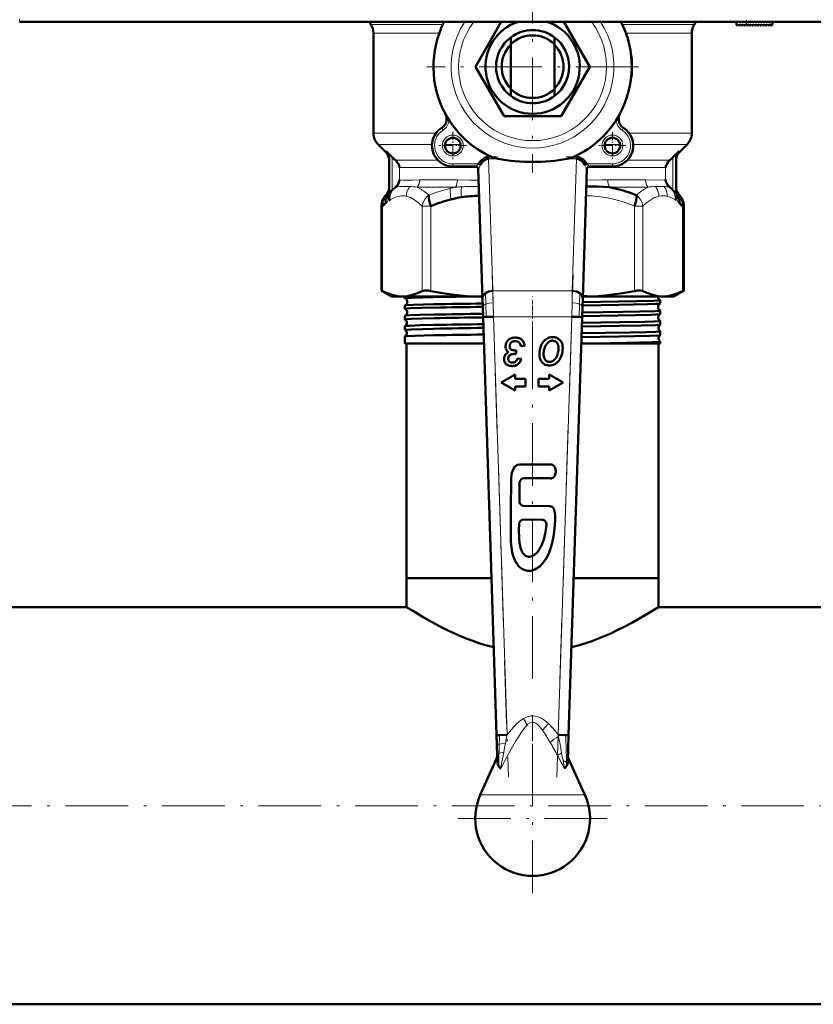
# Model space of a CAD drawing. Extents: x -1438 to 1837, y -1771 to 755.
# Tile 2 of 95: x -121 to 31, y -1767 to -1578. Entities that reach past the tile are written whole.
import ezdxf

# ---------------------------------------------------------------- set-up
doc = ezdxf.new("R2010")
doc.units = 0
doc.linetypes.add('DASHDOT', pattern=[18.5, 12, -3, 0.5, -3])

msp = doc.modelspace()

# ---------------------------------------------------------------- linework, layer by layer
at = {"color": 7, "linetype": 'DASHDOT', "lineweight": 18}
for p, q in [((-23.21, -1567.14), (-23.21, -1607.66)), ((-2.95, -1587.4), (-43.47, -1587.4)), ((-30.97, -1627.23), (-27.85, -1723.46)), ((-18.57, -1723.46), (-15.45, -1627.23)), ((-23.21, -1704.67), (-23.21, -1632.02)), ((-23.21, -1717.1), (-23.21, -1745.7)), ((472.79, -1728.95), (-199.21, -1728.95)), ((-8.91, -1731.4), (-37.51, -1731.4))]:
    msp.add_line(p, q, dxfattribs=at)
at = {"color": 7, "lineweight": 18}
for p, q in [((-121.5, -1578.29), (-121.5, -1578.79)), ((-40.4, -1579.31), (-54.21, -1579.31)), ((7.79, -1579.31), (-6.01, -1579.31)), ((17.86, -1579.52), (17.8, -1578.79)), ((-41.09, -1580.97), (-53.71, -1580.97)), ((7.29, -1580.97), (-5.33, -1580.97)), ((-4.27, -1585.9), (-4.21, -1585.9)), ((-4.21, -1588.9), (-4.27, -1588.9)), ((-40.63, -1599.13), (-40.36, -1599.55)), ((-5.79, -1599.13), (-6.05, -1599.55)), ((-41.73, -1600.16), (-53.71, -1600.16)), ((7.29, -1600.16), (-4.69, -1600.16)), ((-42.49, -1602.28), (-52.83, -1602.28)), ((-37.02, -1602.28), (-39.98, -1602.28)), ((-6.44, -1602.28), (-9.4, -1602.28)), ((6.41, -1602.28), (-3.93, -1602.28)), ((-51.3, -1603.76), (-51.3, -1603.6)), ((-51.29, -1603.81), (-51.3, -1603.76)), ((-50.11, -1611.05), (-50.11, -1604.75)), ((-31.64, -1604.69), (-31.08, -1604.69)), ((-15.34, -1604.69), (-14.78, -1604.69)), ((3.69, -1604.75), (3.69, -1611.05)), ((4.89, -1603.6), (4.88, -1603.81)), ((-41.36, -1605.31), (-49.5, -1605.31)), ((-33.72, -1606.73), (-48.69, -1606.73)), ((-48.69, -1609.07), (-48.69, -1606.73)), ((-38.5, -1606.51), (-38.5, -1606.01)), ((-33.57, -1606.01), (-38.5, -1606.01)), ((-31.64, -1605.04), (-30.82, -1630.35)), ((-31.64, -1605.04), (-29.85, -1605.04)), ((-16.57, -1605.04), (-14.78, -1605.04)), ((-15.6, -1630.35), (-14.78, -1605.04)), ((-7.92, -1606.01), (-12.85, -1606.01)), ((2.27, -1606.73), (-12.7, -1606.73)), ((-7.92, -1606.51), (-7.92, -1606.01)), ((3.08, -1605.31), (-5.06, -1605.31)), ((2.27, -1606.73), (2.27, -1609.07)), ((-49.28, -1610.48), (-49.5, -1610.48)), ((-37.95, -1610.48), (-45.33, -1610.48)), ((-37.63, -1609.07), (-44.84, -1609.07)), ((-1.57, -1609.07), (-8.79, -1609.07)), ((-1.09, -1610.48), (-8.46, -1610.48)), ((3.08, -1610.48), (2.86, -1610.48)), ((-51.29, -1611.98), (-51.25, -1611.93)), ((-51.17, -1611.9), (-51.16, -1611.9)), ((4.35, -1611.86), (4.38, -1611.93)), ((4.74, -1611.9), (4.75, -1611.9)), ((-52.19, -1614.12), (-51.96, -1614.12)), ((-51.96, -1614.12), (-51.96, -1630.37)), ((-44.35, -1614.12), (-42.73, -1614.12)), ((-44.35, -1614.12), (-44.35, -1630.37)), ((-42.73, -1614.12), (-42.73, -1630.37)), ((-3.69, -1614.12), (-3.69, -1630.37)), ((-3.69, -1614.12), (-2.07, -1614.12)), ((-2.07, -1614.12), (-2.07, -1630.37)), ((4.32, -1612.93), (4.34, -1612.9)), ((5.54, -1614.12), (5.54, -1630.37)), ((5.54, -1614.12), (5.77, -1614.12)), ((-32.26, -1630.8), (-32.2, -1632.89)), ((-30.82, -1630.35), (-15.6, -1630.35)), ((-30.82, -1630.35), (-30.77, -1632.62)), ((-15.65, -1632.62), (-15.6, -1630.35)), ((-14.16, -1630.8), (-14.22, -1632.89)), ((-32.2, -1632.89), (-32.13, -1635.34)), ((-30.77, -1632.62), (-30.71, -1635.3)), ((-15.71, -1635.3), (-15.65, -1632.62)), ((-14.22, -1632.89), (-14.29, -1635.34)), ((-30.71, -1635.3), (-28.11, -1715.39)), ((-30.71, -1635.3), (-15.71, -1635.3)), ((-18.31, -1715.39), (-15.71, -1635.3)), ((-20.18, -1713.24), (-21.33, -1714.48)), ((-18.26, -1715.66), (-18.31, -1715.39)), ((-17.65, -1718.81), (-18.45, -1719.31)), ((-16.7, -1721.38), (-16.72, -1720.65)), ((-23.21, -1726.88), (-33.24, -1726.88)), ((-13.18, -1726.88), (-23.21, -1726.88))]:
    msp.add_line(p, q, dxfattribs=at)
at = {"color": 7, "linetype": 'DASHDOT', "lineweight": 18, "ltscale": 0.028003}
msp.add_line((17.87, -1579.63), (17.78, -1578.52), dxfattribs=at)
at = {"color": 7, "lineweight": 50}
for p, q in [((75.08, -1578.79), (-121.5, -1578.79)), ((-34.18, -1587.4), (-29.21, -1578.79)), ((-17.21, -1578.79), (-12.24, -1587.4)), ((15.79, -1578.79), (15.84, -1579.37)), ((16.01, -1579.43), (16.16, -1579.29)), ((16.16, -1579.29), (16.3, -1579.49)), ((16.46, -1579.5), (16.67, -1579.29)), ((16.67, -1579.29), (16.81, -1579.49)), ((16.97, -1579.5), (17.18, -1579.29)), ((17.18, -1579.29), (17.32, -1579.49)), ((17.48, -1579.5), (17.69, -1579.29)), ((17.69, -1579.29), (17.83, -1579.49)), ((18.2, -1579.29), (17.99, -1579.5)), ((18.34, -1579.49), (18.2, -1579.29)), ((18.71, -1579.29), (18.5, -1579.5)), ((18.85, -1579.49), (18.71, -1579.29)), ((19.22, -1579.29), (19.01, -1579.5)), ((19.36, -1579.49), (19.22, -1579.29)), ((19.73, -1579.29), (19.52, -1579.5)), ((19.87, -1579.49), (19.73, -1579.29)), ((20.24, -1579.29), (20.03, -1579.5)), ((20.38, -1579.49), (20.24, -1579.29)), ((20.75, -1579.29), (20.54, -1579.5)), ((20.89, -1579.49), (20.75, -1579.29)), ((21.26, -1579.29), (21.05, -1579.5)), ((21.4, -1579.49), (21.26, -1579.29)), ((21.77, -1579.29), (21.56, -1579.5)), ((21.91, -1579.49), (21.77, -1579.29)), ((22.28, -1579.29), (22.07, -1579.5)), ((22.42, -1579.48), (22.28, -1579.29)), ((22.75, -1579.29), (22.58, -1579.49)), ((22.79, -1578.79), (22.75, -1579.29)), ((-53.71, -1580.97), (-53.71, -1600.16)), ((-27.41, -1581.8), (-27.41, -1583.11)), ((-19.01, -1583.11), (-19.01, -1581.8)), ((7.29, -1580.97), (7.29, -1600.16)), ((-27.41, -1583.11), (-27.41, -1591.68)), ((-19.01, -1591.68), (-19.01, -1583.11)), ((-4.21, -1585.9), (-4.21, -1588.9)), ((-28.69, -1596.9), (-34.18, -1587.4)), ((-12.24, -1587.4), (-17.72, -1596.9)), ((-27.41, -1591.68), (-27.41, -1593)), ((-19.01, -1593), (-19.01, -1591.68)), ((-39.92, -1596.43), (-39.95, -1596.46)), ((-17.72, -1596.9), (-28.69, -1596.9)), ((-6.47, -1596.46), (-6.49, -1596.43)), ((-39.7, -1597.61), (-39.21, -1597.65)), ((-6.71, -1597.61), (-7.21, -1597.65)), ((-51.29, -1603.81), (-52.83, -1602.28)), ((4.88, -1603.81), (6.41, -1602.28)), ((-50.11, -1604.75), (-51.3, -1603.6)), ((-31.64, -1605.04), (-31.64, -1604.69)), ((-14.78, -1604.69), (-14.78, -1605.04)), ((4.89, -1603.6), (3.69, -1604.75)), ((-50.71, -1605.02), (-50.71, -1611.26)), ((-34.12, -1606.51), (-38.5, -1606.51)), ((-33.18, -1606.23), (-33.57, -1606.01)), ((-12.85, -1606.01), (-13.24, -1606.23)), ((-7.92, -1606.51), (-12.3, -1606.51)), ((4.29, -1605.02), (4.29, -1611.26)), ((-33.63, -1607), (-32.82, -1631.83)), ((-13.6, -1631.83), (-12.79, -1607)), ((-48.71, -1609.17), (-48.69, -1609.07)), ((-12.9, -1610.34), (-12.57, -1610.34)), ((2.27, -1609.07), (2.29, -1609.17)), ((-51.29, -1611.97), (-51.33, -1612.02)), ((-51.29, -1611.98), (-51.24, -1611.93)), ((-51.24, -1611.93), (-51.24, -1611.93)), ((-50.74, -1611.65), (-50.11, -1611.05)), ((-50.11, -1611.05), (-49.88, -1610.83)), ((-49.88, -1610.83), (-49.85, -1610.81)), ((3.44, -1610.81), (3.46, -1610.83)), ((3.46, -1610.83), (3.69, -1611.05)), ((3.69, -1611.05), (4.1, -1611.44)), ((4.1, -1611.44), (4.32, -1611.65)), ((4.35, -1611.86), (4.37, -1611.93)), ((4.82, -1611.93), (4.79, -1611.89)), ((4.82, -1611.93), (4.91, -1612.02)), ((-52.19, -1614.12), (-52.19, -1630.26)), ((5.77, -1614.12), (5.77, -1630.26)), ((-52.19, -1630.26), (-51.96, -1630.37)), ((-50.21, -1631.4), (-52.19, -1630.26)), ((3.79, -1631.4), (5.77, -1630.26)), ((5.54, -1630.37), (5.77, -1630.26)), ((-50.21, -1631.4), (-48.15, -1631.4)), ((-48.15, -1631.4), (-33.54, -1631.4)), ((-47.67, -1631.76), (-47.67, -1631.4)), ((-47.67, -1633.78), (-47.67, -1633.13)), ((-33.54, -1631.4), (-32.83, -1631.4)), ((-32.82, -1631.83), (-32.77, -1633.45)), ((-13.65, -1633.45), (-13.6, -1631.83)), ((-13.58, -1631.4), (-12.88, -1631.4)), ((-12.88, -1631.4), (1.74, -1631.4)), ((1.25, -1632.77), (1.25, -1632.14)), ((1.74, -1631.4), (3.79, -1631.4)), ((-47.67, -1635.8), (-47.67, -1635.11)), ((-32.77, -1633.45), (-32.71, -1635.36)), ((-13.71, -1635.36), (-13.65, -1633.45)), ((1.25, -1634.79), (1.25, -1634.12)), ((-32.13, -1635.34), (-32.71, -1635.36)), ((-32.71, -1635.36), (-30.11, -1715.46)), ((-30.71, -1635.3), (-32.13, -1635.34)), ((-16.31, -1715.46), (-13.71, -1635.36)), ((-15.71, -1635.3), (-14.29, -1635.34)), ((-14.29, -1635.34), (-13.71, -1635.36)), ((1.25, -1636.81), (1.25, -1636.1)), ((-47.67, -1637.82), (-47.67, -1637.09)), ((-47.66, -1637.82), (-47.67, -1637.82)), ((1.25, -1638.83), (1.25, -1638.08)), ((1.25, -1638.84), (1.25, -1638.83)), ((-47.67, -1639.07), (-47.66, -1639.07)), ((-47.67, -1640.4), (-47.67, -1639.07)), ((-42.16, -1640.4), (-47.67, -1640.4)), ((-47.36, -1685.4), (-47.36, -1640.4)), ((-32.54, -1640.4), (-42.16, -1640.4)), ((-11.47, -1640.4), (-13.88, -1640.4)), ((1.25, -1640.4), (-11.47, -1640.4)), ((0.94, -1685.4), (0.94, -1640.4)), ((1.25, -1640.06), (1.25, -1640.06)), ((1.25, -1640.4), (1.25, -1640.06)), ((-27.6, -1640.94), (-27.59, -1640.88)), ((-26.64, -1642.43), (-26.55, -1642.44)), ((-26.44, -1642.44), (-26.31, -1641.75)), ((-25.45, -1640.93), (-24.69, -1640.87)), ((-27.69, -1643.9), (-27.73, -1643.86)), ((-25.37, -1643.36), (-26.11, -1643.27)), ((-26.57, -1646.35), (-29.26, -1647.9)), ((-26.57, -1647.17), (-26.57, -1646.35)), ((-20.05, -1646.35), (-20.05, -1647.17)), ((-17.36, -1647.9), (-20.05, -1646.35)), ((-29.26, -1647.9), (-26.57, -1649.45)), ((-24.57, -1647.17), (-26.57, -1647.17)), ((-24.57, -1648.63), (-24.57, -1647.17)), ((-22.05, -1647.17), (-22.05, -1648.63)), ((-20.05, -1647.17), (-22.05, -1647.17)), ((-20.05, -1649.45), (-17.36, -1647.9)), ((-26.57, -1648.63), (-24.57, -1648.63)), ((-26.57, -1649.45), (-26.57, -1648.63)), ((-22.05, -1648.63), (-20.05, -1648.63)), ((-20.05, -1648.63), (-20.05, -1649.45)), ((-25.73, -1670.66), (-25.7, -1667.08)), ((-24.81, -1666.22), (-19.94, -1666.25)), ((-20.06, -1671.59), (-24.87, -1671.55)), ((-24.92, -1674.16), (-21.41, -1674.19)), ((-41.92, -1685.4), (-47.36, -1685.4)), ((-31.08, -1685.4), (-47.36, -1685.4)), ((-47.36, -1690.9), (-47.36, -1685.4)), ((-31.08, -1685.4), (-41.92, -1685.4)), ((0.94, -1685.4), (-15.32, -1685.4)), ((0.94, -1685.4), (-15.32, -1685.4)), ((0.94, -1690.9), (0.94, -1685.4)), ((-47.36, -1690.9), (-143.21, -1690.9)), ((123.34, -1690.9), (0.94, -1690.9)), ((-29.54, -1715.44), (-30.11, -1715.46)), ((-30.11, -1715.46), (-30.05, -1717.37)), ((-28.11, -1715.39), (-29.54, -1715.44)), ((-16.89, -1715.44), (-18.31, -1715.39)), ((-16.31, -1715.46), (-16.89, -1715.44)), ((-16.47, -1720.54), (-16.31, -1715.46)), ((-30.05, -1717.37), (-29.99, -1719.25)), ((-29.97, -1719.64), (-33.24, -1726.88)), ((-29.99, -1719.25), (-29.94, -1720.54)), ((-13.18, -1726.88), (-16.44, -1719.64)), ((416.79, -1767), (-143.21, -1767))]:
    msp.add_line(p, q, dxfattribs=at)
at = {"color": 7, "linetype": 'DASHDOT', "lineweight": 18, "ltscale": 0.129999}
for p, q in [((-38.5, -1599.91), (-38.5, -1605.11)), ((-7.92, -1599.91), (-7.92, -1605.11))]:
    msp.add_line(p, q, dxfattribs=at)
at = {"color": 7, "linetype": 'DASHDOT', "lineweight": 18, "ltscale": 0.13}
for p, q in [((-35.9, -1602.51), (-41.1, -1602.51)), ((-5.32, -1602.51), (-10.52, -1602.51))]:
    msp.add_line(p, q, dxfattribs=at)
at = {"color": 7, "linetype": 'DASHDOT', "lineweight": 18, "ltscale": 0.053854}
for p, q in [((-31.82, -1604.69), (-29.67, -1604.69)), ((-16.75, -1604.69), (-14.6, -1604.69))]:
    msp.add_line(p, q, dxfattribs=at)
at = {"color": 7, "linetype": 'DASHDOT', "lineweight": 18, "ltscale": 0.14782}
msp.add_line((-33.08, -1606.01), (-38.99, -1606.01), dxfattribs=at)
at = {"color": 7, "linetype": 'DASHDOT', "lineweight": 18, "ltscale": 0.147819}
msp.add_line((-7.43, -1606.01), (-13.34, -1606.01), dxfattribs=at)
at = {"color": 7, "linetype": 'DASHDOT', "lineweight": 18, "ltscale": 0.000186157}
msp.add_line((-23.21, -1631.4), (-23.21, -1631.39), dxfattribs=at)
at = {"color": 7, "linetype": 'DASHDOT', "lineweight": 18, "ltscale": 0.042889}
msp.add_line((-23.21, -1633.7), (-23.21, -1631.99), dxfattribs=at)
at = {"color": 7, "linetype": 'DASHDOT', "lineweight": 18, "ltscale": 0.043887}
msp.add_line((-23.21, -1635.72), (-23.21, -1633.97), dxfattribs=at)
at = {"color": 7, "linetype": 'DASHDOT', "lineweight": 18, "ltscale": 0.456761}
msp.add_line((-32.34, -1635.3), (-14.07, -1635.3), dxfattribs=at)
at = {"color": 7, "linetype": 'DASHDOT', "lineweight": 18, "ltscale": 0.045032}
msp.add_line((-23.21, -1637.75), (-23.21, -1635.95), dxfattribs=at)
at = {"color": 7, "linetype": 'DASHDOT', "lineweight": 18, "ltscale": 0.416745}
msp.add_line((-23.21, -1711.6), (-23.21, -1728.27), dxfattribs=at)
at = {"color": 7, "lineweight": 50}
for points in [[(-51.3, -1603.6), (-51.04, -1603.93), (-50.85, -1604.3), (-50.74, -1604.7), (-50.71, -1605.02)], [(-31.64, -1604.69), (-32.08, -1604.75), (-32.5, -1604.91), (-32.89, -1605.17), (-33.26, -1605.55), (-33.57, -1606.01)], [(-29.85, -1605.04), (-30.35, -1604.94), (-30.84, -1604.79), (-31.08, -1604.69)], [(-15.34, -1604.69), (-15.66, -1604.82), (-16.32, -1604.99), (-16.57, -1605.04)], [(-12.85, -1606.01), (-13.15, -1605.56), (-13.52, -1605.18), (-13.94, -1604.9), (-14.35, -1604.74), (-14.78, -1604.69)], [(4.89, -1603.6), (4.62, -1603.93), (4.43, -1604.3), (4.32, -1604.71), (4.29, -1605.02)], [(-31.64, -1605.04), (-32, -1605.09), (-32.33, -1605.24), (-32.74, -1605.57), (-33.06, -1606.01), (-33.18, -1606.23)], [(-13.24, -1606.23), (-13.54, -1605.74), (-13.93, -1605.35), (-14.26, -1605.15), (-14.62, -1605.05), (-14.78, -1605.04)], [(-12.8, -1607.03), (-12.8, -1607.03), (-12.81, -1607.03), (-12.81, -1607.03), (-12.81, -1607.03), (-12.82, -1607.02), (-12.84, -1606.98), (-12.95, -1606.79)], [(-12.57, -1610.34), (-10.87, -1610.37), (-9.63, -1610.41), (-8.46, -1610.48)], [(-51.06, -1611.92), (-51.28, -1612.46), (-51.38, -1613.05), (-51.36, -1613.56)], [(-50.71, -1610.71), (-50.75, -1611.08), (-50.87, -1611.44), (-51.07, -1611.78), (-51.16, -1611.9)], [(4.94, -1613.56), (4.95, -1612.96), (4.84, -1612.38), (4.64, -1611.92)], [(4.82, -1611.94), (4.84, -1611.95), (4.84, -1611.95), (4.83, -1611.94), (4.82, -1611.92)], [(5.54, -1614.12), (5.57, -1613.65), (5.52, -1613.19), (5.38, -1612.75), (5.18, -1612.36), (4.91, -1612.02)], [(-50.81, -1612.78), (-50.72, -1612.92), (-50.67, -1612.96), (-50.63, -1612.97), (-50.6, -1612.97), (-50.53, -1612.93)], [(-51.96, -1630.37), (-51.02, -1630.81), (-50.07, -1631.13), (-49.11, -1631.33), (-48.15, -1631.4)], [(-48.15, -1631.4), (-47.2, -1631.33), (-46.24, -1631.13), (-45.29, -1630.81), (-44.35, -1630.37)], [(-44.35, -1630.37), (-44.18, -1630.31), (-43.96, -1630.27), (-43.58, -1630.26), (-43.15, -1630.3), (-42.73, -1630.37)], [(-42.73, -1630.37), (-40.45, -1630.81), (-38.16, -1631.13), (-35.85, -1631.33), (-33.54, -1631.4)], [(-12.88, -1631.4), (-10.56, -1631.33), (-8.26, -1631.13), (-5.97, -1630.81), (-3.69, -1630.37)], [(-3.69, -1630.37), (-3.2, -1630.29), (-2.74, -1630.26), (-2.42, -1630.27), (-2.07, -1630.37)], [(-2.07, -1630.37), (-1.13, -1630.81), (-0.18, -1631.13), (0.78, -1631.33), (1.74, -1631.4)], [(1.74, -1631.4), (2.69, -1631.33), (3.65, -1631.13), (4.6, -1630.81), (5.54, -1630.37)], [(-47.67, -1631.76), (-47.67, -1631.76), (-47.67, -1631.76), (-47.66, -1631.75), (-47.65, -1631.75), (-47.52, -1631.73), (-46.38, -1631.66), (-42.16, -1631.54)], [(-47.66, -1633.12), (-47.61, -1633.11), (-47.43, -1633.09), (-46.09, -1633.02), (-42.16, -1632.91)], [(-13.64, -1633.14), (-6.55, -1633.03), (-1.22, -1632.91), (0.43, -1632.85), (1.12, -1632.8), (1.22, -1632.79), (1.24, -1632.78)], [(-13.62, -1632.51), (-3.22, -1632.33), (0.05, -1632.24), (0.87, -1632.19), (1.21, -1632.16), (1.24, -1632.15), (1.25, -1632.14), (1.25, -1632.14), (1.25, -1632.14), (1.25, -1632.14)], [(-47.67, -1633.78), (-47.67, -1633.78), (-47.67, -1633.77), (-47.66, -1633.77), (-47.66, -1633.77), (-47.62, -1633.76), (-47.28, -1633.72), (-46.6, -1633.68), (-44.35, -1633.61), (-42.16, -1633.56)], [(-47.66, -1635.11), (-47.65, -1635.1), (-47.6, -1635.09), (-47.27, -1635.06), (-46.68, -1635.02), (-44.84, -1634.96), (-42.16, -1634.9)], [(-13.71, -1635.16), (-3.47, -1634.99), (-0.56, -1634.91), (0.43, -1634.87), (1.12, -1634.82), (1.22, -1634.8), (1.24, -1634.79)], [(-13.68, -1634.49), (-5.84, -1634.37), (-2.69, -1634.3), (0.29, -1634.21), (1.09, -1634.16), (1.23, -1634.13), (1.24, -1634.13), (1.25, -1634.13), (1.25, -1634.12), (1.25, -1634.12)], [(-47.67, -1635.8), (-47.67, -1635.8), (-47.67, -1635.79), (-47.66, -1635.79), (-47.65, -1635.79), (-47.52, -1635.76), (-46.4, -1635.69), (-42.16, -1635.58)], [(-47.66, -1637.09), (-47.65, -1637.08), (-47.6, -1637.07), (-47.28, -1637.04), (-46.7, -1637.01), (-44.84, -1636.94), (-42.16, -1636.88)], [(-13.77, -1637.19), (-6.62, -1637.07), (-2.41, -1636.99), (0.36, -1636.89), (1.06, -1636.85), (1.21, -1636.83), (1.24, -1636.81)], [(-13.75, -1636.47), (-6.5, -1636.36), (-1.65, -1636.26), (0, -1636.21), (1.11, -1636.14), (1.23, -1636.12), (1.25, -1636.11), (1.25, -1636.11), (1.25, -1636.11), (1.25, -1636.1)], [(-47.67, -1637.82), (-47.67, -1637.82), (-47.67, -1637.81), (-47.66, -1637.81), (-47.65, -1637.81), (-47.49, -1637.78), (-46.47, -1637.72), (-42.16, -1637.6)], [(-47.66, -1639.07), (-47.66, -1639.06), (-47.63, -1639.06), (-47.46, -1639.03), (-45.85, -1638.95), (-42.16, -1638.86)], [(-13.84, -1639.21), (-6.64, -1639.1), (-0.71, -1638.96), (0.98, -1638.88), (1.2, -1638.85), (1.24, -1638.84), (1.25, -1638.84)], [(-13.81, -1638.45), (-4.53, -1638.31), (-1.4, -1638.23), (0.4, -1638.17), (0.94, -1638.13), (1.22, -1638.1), (1.24, -1638.09), (1.25, -1638.09), (1.25, -1638.09), (1.25, -1638.08)], [(-11.47, -1640.4), (-5.25, -1640.3), (-0.23, -1640.17), (1, -1640.11), (1.22, -1640.08), (1.24, -1640.07), (1.25, -1640.07), (1.25, -1640.06), (1.25, -1640.06)], [(-25.75, -1663.59), (-26.1, -1663.68), (-26.26, -1663.76), (-26.49, -1663.93), (-26.69, -1664.14), (-26.88, -1664.43), (-27.03, -1664.75), (-27.16, -1665.19), (-27.24, -1665.64), (-27.3, -1666.1), (-27.31, -1666.84)], [(-25.09, -1663.58), (-25.53, -1663.57), (-25.75, -1663.59)], [(-19.08, -1663.92), (-19.21, -1663.79), (-19.38, -1663.68), (-19.63, -1663.63)], [(-18.88, -1664.31), (-18.99, -1664.04), (-19.08, -1663.92)], [(-19.06, -1665.93), (-18.94, -1665.74), (-18.87, -1665.53), (-18.79, -1665.14)], [(-18.79, -1665.14), (-18.79, -1664.72), (-18.88, -1664.31)], [(-27.31, -1666.84), (-27.37, -1671.83), (-27.39, -1674.77), (-27.4, -1677.09)], [(-19.55, -1666.25), (-19.32, -1666.18), (-19.13, -1666.03), (-19.06, -1665.93)], [(-19.37, -1678.32), (-19.18, -1677.38), (-19.05, -1676.43), (-18.94, -1675.3), (-18.89, -1674.14), (-18.89, -1673.36), (-18.92, -1672.97), (-18.99, -1672.53), (-19.05, -1672.31), (-19.14, -1672.09), (-19.28, -1671.88), (-19.44, -1671.74), (-19.64, -1671.64), (-19.86, -1671.6), (-20.06, -1671.59)], [(-25.61, -1679.1), (-25.69, -1678.64), (-25.78, -1677.73), (-25.82, -1676.09), (-25.8, -1675.01)], [(-20.55, -1675.14), (-20.74, -1676.55), (-20.92, -1677.39), (-21.08, -1677.94)], [(-27.4, -1677.09), (-27.38, -1678.37), (-27.34, -1679.01)], [(-19.9, -1680.1), (-19.69, -1679.51), (-19.37, -1678.32)], [(-27.34, -1679.01), (-27.21, -1679.97), (-27.11, -1680.45)], [(-25.03, -1680.65), (-25.19, -1680.41), (-25.41, -1679.89)], [(-20.61, -1681.59), (-20.18, -1680.78), (-19.9, -1680.1)], [(-27.11, -1680.45), (-26.94, -1681.12), (-26.83, -1681.44), (-26.63, -1681.91)], [(-26.63, -1681.91), (-26.32, -1682.48), (-26.13, -1682.75), (-25.82, -1683.13), (-25.56, -1683.37)], [(-24.55, -1681.1), (-24.73, -1680.98), (-25.03, -1680.65)], [(-21.84, -1683.11), (-21.38, -1682.65), (-21.1, -1682.31), (-20.61, -1681.59)], [(-25.56, -1683.37), (-25.13, -1683.65), (-24.66, -1683.86)], [(-22.81, -1683.73), (-22.47, -1683.55), (-22.25, -1683.42), (-21.84, -1683.11)], [(-30.66, -1698.62), (-31.99, -1698.26), (-33.3, -1697.86), (-34.64, -1697.4), (-35.94, -1696.91), (-38.29, -1695.9), (-40.45, -1694.86), (-42.43, -1693.82), (-44.16, -1692.85), (-45.74, -1691.9), (-47.36, -1690.9)], [(0.94, -1690.9), (-1.61, -1692.46), (-4.09, -1693.88), (-5.55, -1694.65), (-6.85, -1695.3), (-8.23, -1695.95), (-10.59, -1696.95), (-11.89, -1697.44), (-13.23, -1697.9), (-14.48, -1698.28), (-15.76, -1698.62)], [(-29.31, -1721.86), (-29.32, -1721.85), (-29.36, -1721.82), (-29.58, -1721.59), (-29.72, -1721.38)], [(-16.7, -1721.38), (-16.97, -1721.73), (-17.09, -1721.84), (-17.1, -1721.85), (-17.11, -1721.86)]]:
    msp.add_lwpolyline(points, dxfattribs=at)
at = {"color": 7, "lineweight": 18}
for points in [[(-34.12, -1606.51), (-34.11, -1606.51), (-34.11, -1606.51), (-34.07, -1606.48), (-33.57, -1606.01)], [(-33.18, -1606.23), (-33.47, -1606.8), (-33.56, -1606.97), (-33.59, -1607.02), (-33.61, -1607.03), (-33.61, -1607.03), (-33.61, -1607.03), (-33.61, -1607.03), (-33.62, -1607.03)], [(-12.85, -1606.01), (-12.37, -1606.45), (-12.32, -1606.5), (-12.31, -1606.51), (-12.3, -1606.51)], [(-49.28, -1610.48), (-48.6, -1610.37), (-47.56, -1610.34), (-47.37, -1610.34)], [(-48.69, -1609.07), (-47.95, -1609.12), (-46.16, -1609.11), (-44.84, -1609.07)], [(-46.74, -1610.36), (-47.06, -1610.87), (-47.28, -1611.43), (-47.36, -1611.82), (-47.4, -1612.22)], [(-45.33, -1610.48), (-44.61, -1610.86), (-43.86, -1611.36), (-43.08, -1612)], [(-37.63, -1609.07), (-35.23, -1609.11), (-33.56, -1609.14)], [(-36.82, -1610.41), (-36.89, -1611.05), (-36.9, -1611.75), (-36.85, -1612.41)], [(-12.86, -1609.14), (-9.95, -1609.08), (-8.79, -1609.07)], [(-3.34, -1612), (-2.56, -1611.36), (-1.81, -1610.86), (-1.09, -1610.48)], [(-1.57, -1609.07), (-0.01, -1609.12), (1.97, -1609.08), (2.27, -1609.07)], [(0.34, -1610.36), (0.66, -1610.87), (0.88, -1611.43), (0.96, -1611.82), (1, -1612.22)], [(2.02, -1610.36), (2.31, -1610.88), (2.49, -1611.44), (2.55, -1611.84), (2.57, -1612.24)], [(-50.79, -1611.92), (-50.79, -1611.92), (-50.79, -1611.92), (-50.78, -1611.92), (-50.78, -1611.92), (-50.78, -1611.93)], [(-50.53, -1612.93), (-50.55, -1612.58), (-50.52, -1612.23), (-50.45, -1611.89), (-50.34, -1611.57), (-50.14, -1611.18), (-49.88, -1610.83)], [(-50.53, -1612.93), (-49.93, -1612.58), (-49.29, -1612.33), (-48.97, -1612.24), (-48.35, -1612.15), (-47.72, -1612.17), (-47.4, -1612.22)], [(-47.4, -1612.22), (-46.99, -1612.33), (-46.6, -1612.48), (-45.84, -1612.89), (-45.08, -1613.45), (-44.35, -1614.12)], [(-44.35, -1614.12), (-44.24, -1613.64), (-44.05, -1613.17), (-43.79, -1612.74), (-43.46, -1612.34), (-43.08, -1612)], [(-38.98, -1610.7), (-39.01, -1611.36), (-38.97, -1612.1), (-38.88, -1612.83)], [(-12.96, -1612.14), (-11.9, -1612.16), (-10.8, -1612.25), (-9.12, -1612.48), (-7.49, -1612.84)], [(-2.07, -1614.12), (-1.31, -1613.43), (-0.56, -1612.88), (0.04, -1612.55), (0.69, -1612.3), (1, -1612.22)], [(2.57, -1612.24), (3.13, -1612.42), (3.67, -1612.67), (4.12, -1612.93)], [(3.46, -1610.83), (3.78, -1611.28), (4, -1611.79), (4.11, -1612.35), (4.12, -1612.93)], [(4.29, -1610.71), (4.36, -1611.19), (4.52, -1611.57), (4.74, -1611.9)], [(4.37, -1611.93), (4.37, -1611.92), (4.37, -1611.92), (4.37, -1611.93), (4.38, -1611.93), (4.38, -1611.93)], [(4.38, -1611.93), (4.38, -1611.93), (4.4, -1611.93), (4.44, -1611.93), (4.53, -1611.93), (4.64, -1611.92)], [(-51.36, -1613.56), (-51.1, -1613.28), (-50.81, -1612.78)], [(4.12, -1612.93), (4.2, -1612.97), (4.3, -1612.94), (4.32, -1612.93)], [(4.39, -1612.78), (4.62, -1613.2), (4.9, -1613.52), (4.94, -1613.56)], [(-32.77, -1633.45), (-32.73, -1633.31), (-32.63, -1633.16), (-32.45, -1633.02), (-32.2, -1632.89)], [(-32.2, -1632.89), (-31.87, -1632.78), (-31.51, -1632.7), (-30.77, -1632.62)], [(-14.22, -1632.89), (-14.55, -1632.78), (-14.91, -1632.7), (-15.65, -1632.62)], [(-13.65, -1633.45), (-13.68, -1633.31), (-13.79, -1633.16), (-13.97, -1633.02), (-14.22, -1632.89)], [(-24.96, -1712.26), (-25.62, -1712.71), (-26.21, -1713.22), (-26.76, -1713.76), (-27.35, -1714.43), (-28.11, -1715.39)], [(-20.18, -1713.24), (-20.57, -1712.9), (-21.03, -1712.54), (-21.47, -1712.26), (-21.89, -1712.05), (-22.3, -1711.89), (-22.71, -1711.79), (-23.13, -1711.75), (-23.55, -1711.77), (-24.2, -1711.92), (-24.8, -1712.18), (-24.96, -1712.26)], [(-24.25, -1713.5), (-24.69, -1713.97), (-25.35, -1714.85), (-26.5, -1716.69), (-27.88, -1719.16), (-29.31, -1721.86)], [(-21.33, -1714.48), (-21.85, -1713.82), (-22.32, -1713.37), (-22.61, -1713.16), (-22.88, -1713.04), (-23.28, -1712.99), (-23.68, -1713.1), (-24.1, -1713.37), (-24.25, -1713.5)], [(-18.31, -1715.39), (-18.9, -1714.63), (-19.54, -1713.89), (-20.18, -1713.24)], [(-19.84, -1716.82), (-20.82, -1715.23), (-21.33, -1714.48)], [(-30.05, -1717.37), (-30.05, -1717.36), (-30.03, -1717.34), (-30, -1717.31), (-29.91, -1717.26), (-29.6, -1717.18)], [(-29.6, -1717.18), (-29.24, -1717.12), (-28.43, -1717.05)], [(-29.99, -1719.25), (-29.97, -1719.17), (-29.83, -1719.03), (-29.66, -1718.94)], [(-29.66, -1718.94), (-29.39, -1718.84), (-28.74, -1718.7)], [(-28.74, -1718.7), (-29.15, -1720.95), (-29.27, -1721.66), (-29.31, -1721.86)], [(-16.72, -1720.65), (-17.01, -1720.47), (-17.38, -1720.32)]]:
    msp.add_lwpolyline(points, dxfattribs=at)
for centre in [(-38.5, -1602.51), (-7.92, -1602.51)]:
    msp.add_circle(centre, 2, dxfattribs=at)
at = {"color": 7, "lineweight": 50}
for centre in [(-38.5, -1602.51), (-7.92, -1602.51)]:
    msp.add_circle(centre, 1.5, dxfattribs=at)
for centre, radius, start, end in [((-51.71, -1577.66), 3, 202.1839, 213.5573), ((-56.71, -1580.97), 3, 360, 33.5573), ((-23.21, -1587.4), 19, 153.0466, 208.3843), ((-23.21, -1587.4), 9.03, 107.4016, 72.6008), ((-23.21, -1587.4), 7, 53.1301, 126.8699), ((-23.21, -1587.4), 19, 331.6157, 26.953), ((10.29, -1580.97), 3, 146.4427, 180), ((5.29, -1577.66), 3, 326.4427, 337.8573), ((15.94, -1579.36), 0.1, 185, 315), ((16.38, -1579.43), 0.1, 215, 315), ((16.89, -1579.43), 0.1, 215, 315), ((17.4, -1579.43), 0.1, 215, 315), ((17.91, -1579.43), 0.1, 215, 315), ((18.42, -1579.43), 0.1, 215, 315), ((18.93, -1579.43), 0.1, 215, 315), ((19.44, -1579.43), 0.1, 215, 315), ((19.95, -1579.43), 0.1, 215, 315), ((20.47, -1579.43), 0.1, 215, 315), ((20.98, -1579.43), 0.1, 215, 315), ((21.49, -1579.43), 0.1, 215, 315), ((22, -1579.43), 0.1, 215, 315), ((22.5, -1579.42), 0.1, 215, 319.585), ((-23.21, -1587.4), 7, 126.8699, 233.1301), ((-23.21, -1587.4), 6, 45.573, 134.427), ((-23.21, -1587.4), 7, 306.8699, 53.1301), ((-23.21, -1587.4), 5.92, 135.2156, 224.7844), ((-23.21, -1587.4), 5.92, 315.2156, 44.7844), ((-5.71, -1585.9), 1.5, 0, 22.414), ((-5.71, -1588.9), 1.5, 337.5863, 360), ((-23.21, -1587.4), 6, 225.573, 314.427), ((-23.21, -1587.4), 7, 233.1301, 306.8699), ((-41.7, -1597.44), 2, 2.2103, 29.2301), ((-23.21, -1587.4), 19, 208.3843, 245.5264), ((-42.07, -1597.43), 2.37, 355.6677, 1.6398), ((-23.21, -1587.4), 19, 294.4736, 331.6157), ((-4.7, -1597.43), 2.02, 175.0865, 184.9697), ((-4.69, -1597.43), 2.03, 175.291, 184.9605), ((-4.72, -1597.44), 2, 156.0038, 175.0421), ((-4.96, -1597.31), 1.73, 150.5425, 156.6087), ((-38.5, -1602.51), 4, 122.2156, 270), ((-41.7, -1597.44), 2, 302.2156, 355.1267), ((-7.92, -1602.51), 4, 270, 57.7844), ((-4.72, -1597.44), 2, 184.8733, 237.7844), ((-50.71, -1600.16), 3, 180, 225), ((4.29, -1600.16), 3, 315, 0), ((-52.81, -1605.27), 2.1, 1.1389, 43.8616), ((-34.28, -1588.23), 22.88, 226.2262, 228.3152), ((-12.13, -1588.23), 22.88, 311.6848, 313.7738), ((6.39, -1605.27), 2.1, 136.1331, 178.8607), ((-51.2, -1607.23), 2.56, 11.3857, 48.536), ((-34.13, -1607.01), 0.5, 1.8565, 90), ((-23.18, -1568.62), 37.03, 259.6349, 269.9618), ((-23.23, -1568.62), 37.03, 270.0379, 280.3656), ((-12.3, -1607.01), 0.5, 90.0587, 181.56), ((-12.27, -1607.02), 0.523, 148.6671, 174.8417), ((-12.29, -1607.01), 0.5, 134.0717, 148.3263), ((-12.28, -1607.03), 0.52, 98.2764, 133.2489), ((-12.29, -1607.01), 0.5, 90, 97.6664), ((4.78, -1607.23), 2.56, 131.464, 168.6143), ((-12.86, -1606.99), 0.0706, 332.5513, 357.3878), ((-12.29, -1607.01), 0.5, 175.7393, 178.1435), ((-52.81, -1610.53), 2.11, 318.0189, 358.8385), ((-36.54, -1625.09), 19.53, 131.584, 132.9905), ((-51.2, -1608.56), 2.57, 311.5104, 346.3475), ((-13.6, -1636.81), 26.82, 76.5957, 78.9593), ((4.78, -1608.56), 2.57, 193.6524, 228.4897), ((-9.88, -1625.09), 19.53, 47.0095, 48.416), ((6.39, -1610.54), 2.1, 181.0109, 221.69), ((-49.19, -1614.12), 3, 135.0004, 179.9897), ((-51.08, -1612.17), 0.285, 107.7309, 136.0957), ((-52.78, -1610.56), 2.06, 319.7098, 333.3348), ((-51.15, -1612.07), 0.171, 59.6827, 94.5427), ((-52.86, -1610.51), 2.16, 333.1914, 338.6799), ((-47.92, -1612.44), 2.91, 169.9603, 186.7061), ((-55.28, -1611.11), 4.57, 349.7149, 353.2146), ((-53.04, -1611.26), 2.33, 350.2761, 0.0272), ((-33.18, -1635.22), 23.11, 99.1239, 104.2603), ((-33.53, -1632.99), 20.85, 89.7988, 99.1526), ((-14.51, -1640.25), 30.38, 68.4278, 76.4332), ((6.62, -1611.26), 2.33, 179.975, 189.7196), ((8.37, -1611.17), 4.07, 186.7444, 189.6518), ((1.54, -1612.43), 2.87, 353.1879, 10.1588), ((6.44, -1610.51), 2.16, 201.3201, 206.8087), ((6.32, -1610.58), 2.01, 206.5227, 223.9353), ((4.73, -1612.06), 0.17, 85.4868, 120.384), ((2.77, -1614.12), 3, 0.0103, 44.9996), ((-44.16, -1621.89), 11.01, 130.8684, 135.1031), ((-31.96, -1639.77), 27.82, 104.4007, 112.7693), ((-2.26, -1621.89), 11.01, 44.8969, 49.1316), ((-47.66, -1631.76), 0.0145, 200.782, 258.3328), ((-47.66, -1633.14), 0.0142, 101.5103, 159.0663), ((-47.97, -1632.44), 0.742, 352.6733, 65.3932), ((-47.96, -1632.45), 0.74, 294.5024, 352.9409), ((-13.83, -3076.36), 1445.1, 90.78367, 91.12338), ((-12.28, -3190.69), 1558.06, 90.75421, 91.09892), ((-33.54, -1591.49), 39.91, 270, 271.0149), ((-12.88, -1591.48), 39.91, 268.9853, 269.9999), ((1.54, -1631.45), 0.746, 176.3135, 183.7802), ((1.53, -1631.45), 0.74, 183.6304, 246.8494), ((1.57, -1633.44), 0.742, 115.9765, 183.8979), ((1.24, -1632.14), 0.0158, 22.882, 80.3359), ((1.24, -1632.77), 0.0132, 283.6255, 341.0246), ((-47.66, -1633.77), 0.0119, 196.8948, 254.3208), ((-47.66, -1635.12), 0.0116, 105.5576, 162.9629), ((-48, -1634.45), 0.743, 352.6969, 62.572), ((-48, -1634.45), 0.741, 297.3526, 352.8988), ((-12.2, -3171.32), 1538.05, 90.76642, 91.11638), ((-12.1, -3205.13), 1570.53, 90.75238, 91.0967), ((1.57, -1633.45), 0.741, 183.6634, 244.0841), ((1.6, -1635.44), 0.742, 118.8606, 183.8746), ((1.24, -1634.13), 0.0127, 18.7319, 76.3304), ((1.24, -1634.78), 0.011, 287.7801, 344.8173), ((-47.66, -1635.79), 0.0102, 193.6686, 250.1709), ((-48.04, -1636.45), 0.743, 352.7121, 59.6357), ((-48.04, -1636.45), 0.742, 300.3006, 352.87), ((-12.11, -3175.9), 1540.62, 90.76574, 91.11756), ((-11.99, -3216.67), 1580.08, 90.74976, 91.09432), ((1.6, -1635.45), 0.742, 183.6938, 241.1753), ((1.64, -1637.45), 0.743, 121.8709, 183.8615), ((1.24, -1636.11), 0.0106, 15.3321, 72.4338), ((1.24, -1636.81), 0.00945, 292.0189, 347.7772), ((-47.66, -1637.1), 0.0098, 109.8066, 166.2686), ((-48.07, -1638.45), 0.744, 352.7338, 56.57), ((-48.07, -1638.45), 0.742, 303.375, 352.8545), ((-11.94, -3186.88), 1549.58, 90.76535, 91.11755), ((-11.92, -3224.57), 1586, 90.7469, 91.09248), ((1.64, -1637.45), 0.743, 183.7187, 238.1576), ((1.67, -1639.45), 0.744, 125.0164, 183.833), ((1.24, -1638.09), 0.00906, 12.2529, 68.0265), ((-26.71, -1641), 1.68, 158.2315, 180.021), ((-26.56, -1641.06), 1.85, 137.4422, 158.2315), ((-26.89, -1640.76), 1.4, 113.6304, 137.4422), ((-26.6, -1640.93), 0.995, 155.9154, 177.4307), ((-26.72, -1640.87), 0.864, 132.8032, 155.9154), ((-26.59, -1641.44), 2.14, 94.4101, 113.6304), ((-26.64, -1640.95), 0.974, 121.3906, 132.8032), ((-26.65, -1640.95), 0.968, 109.9406, 121.3906), ((-26.62, -1641.02), 1.05, 99.3049, 109.9406), ((-26.57, -1641.34), 1.37, 90.021, 99.3049), ((-26.54, -1642.08), 2.78, 92.1494, 94.4101), ((-26.53, -1642.43), 3.14, 90.021, 92.1494), ((-26.57, -1641.4), 1.43, 71.5916, 90.021), ((-26.53, -1641.78), 2.49, 73.5785, 90.021), ((-26.4, -1640.87), 0.875, 48.0024, 71.5916), ((-26.24, -1640.8), 1.47, 52.1297, 73.5785), ((-26.43, -1640.91), 0.927, 26.6644, 48.0024), ((-27.08, -1641.24), 1.66, 10.7526, 26.6644), ((-26.23, -1640.78), 1.44, 27.9918, 52.1297), ((-27.22, -1641.31), 2.56, 9.9462, 27.9918), ((-17.92, -1642.35), 3.98, 156.8653, 168.7848), ((-18.75, -1641.99), 3.07, 141.626, 156.8653), ((-19.33, -1641.53), 2.33, 124.1102, 141.626), ((-18.5, -1642.01), 2.5, 145.2851, 152.9844), ((-19.14, -1641.82), 2.68, 116.3172, 124.1102), ((-18.71, -1641.87), 2.25, 137.1586, 145.2851), ((-19.1, -1641.51), 1.72, 126.5931, 137.1586), ((-19.33, -1641.43), 2.24, 107.7982, 116.3172), ((-19.35, -1641.16), 1.29, 114.3941, 126.5931), ((-19.36, -1641.32), 2.13, 98.8623, 107.7982), ((-19.31, -1641.26), 1.39, 108.6933, 114.3941), ((-19.36, -1641.11), 1.23, 102.6353, 108.6933), ((-19.36, -1641.32), 2.13, 89.924, 98.8623), ((-19.37, -1641.06), 1.18, 96.3311, 102.6353), ((-19.37, -1641.02), 1.15, 89.924, 96.3311), ((-19.37, -1641.1), 1.22, 84.1567, 89.924), ((-19.36, -1641.42), 2.23, 82.8807, 89.924), ((-19.36, -1640.94), 1.06, 77.9682, 84.1567), ((-19.34, -1640.84), 0.962, 58.2264, 77.9682), ((-19.33, -1641.16), 1.97, 75.3803, 82.8807), ((-19.32, -1641.1), 1.91, 67.6508, 75.3803), ((-19.42, -1640.98), 1.13, 15.9233, 58.2264), ((-19.33, -1641.12), 1.93, 59.9657, 67.6508), ((-19.22, -1640.93), 1.71, 43.0364, 59.9657), ((-20.78, -1641.37), 2.54, 359.924, 15.9233), ((-19.27, -1640.98), 1.79, 26.4763, 43.0364), ((-19.54, -1641.12), 2.08, 12.1342, 26.4763), ((-20.31, -1641.28), 2.87, 359.924, 12.1342), ((1.67, -1639.45), 0.743, 183.7214, 235.0316), ((-27.42, -1643.3), 1.25, 147.4213, 164.995), ((-27.38, -1643.33), 1.3, 130.4133, 147.4213), ((-26.81, -1641), 1.59, 180.021, 187.9721), ((-27.11, -1641.04), 1.28, 187.9721, 196.8187), ((-27.22, -1641.08), 1.16, 196.8187, 216.8441), ((-27, -1643.78), 1.89, 116.3295, 130.4133), ((-27.03, -1640.93), 1.41, 216.8441, 234.9974), ((-27.14, -1643.26), 0.743, 126.6588, 145.9473), ((-26.54, -1640.94), 1.05, 180.021, 196.9753), ((-27.06, -1643.37), 0.876, 114.0681, 126.6588), ((-26.96, -1641.06), 0.618, 196.9753, 219.1737), ((-26.89, -1641.01), 0.707, 219.1737, 238.618), ((-26.87, -1643.8), 1.35, 103.9438, 114.0681), ((-26.9, -1641.03), 0.679, 238.618, 258.469), ((-26.77, -1644.19), 1.76, 96.0854, 103.9438), ((-26.74, -1640.22), 1.51, 258.469, 263.1053), ((-26.64, -1645.38), 2.95, 90.021, 96.0854), ((-26.51, -1638.34), 3.4, 263.1053, 266.194), ((-26.42, -1636.95), 4.8, 266.194, 268.3873), ((-26.31, -1633.1), 8.64, 268.3873, 270.021), ((-26.65, -1644.55), 2.11, 85.8514, 87.2078), ((-26.66, -1644.66), 2.22, 84.529, 85.8514), ((-17.35, -1642.46), 4.55, 168.7848, 179.924), ((-18.89, -1642.46), 3.02, 179.924, 198.1127), ((-18.09, -1642.46), 3.02, 171.515, 179.924), ((-18.73, -1642.46), 2.38, 179.924, 196.3019), ((-17.25, -1642.59), 3.87, 164.0848, 171.515), ((-17.53, -1642.45), 3.56, 159.1418, 164.9197), ((-17.93, -1642.3), 3.14, 152.9844, 159.1418), ((-21.41, -1641.57), 3.13, 337.419, 346.8649), ((-23.49, -1641.08), 5.27, 346.8649, 352.5105), ((-21.3, -1641.37), 3.06, 352.5105, 359.924), ((-22.15, -1641.28), 4.71, 342.0791, 359.924), ((-26.98, -1643.42), 1.71, 164.995, 181.7475), ((-27.08, -1643.43), 1.6, 181.7475, 183.5317), ((-27.37, -1643.44), 1.31, 183.5317, 205.2295), ((-27.51, -1643.51), 1.16, 205.2295, 228.3036), ((-27.46, -1643.45), 1.24, 228.3036, 240.6248), ((-27.36, -1643.27), 1.44, 240.6248, 252.0423), ((-26.65, -1643.36), 1.24, 172.9701, 180.021), ((-26.93, -1643.36), 0.97, 180.021, 198.3964), ((-26.96, -1643.32), 0.93, 164.8128, 172.9701), ((-27.11, -1643.28), 0.777, 145.9473, 164.8128), ((-27.34, -1643.5), 0.532, 198.3964, 223.2879), ((-27.33, -1643.48), 0.557, 228.4976, 242.1451), ((-27.22, -1643.28), 0.777, 242.1451, 253.6908), ((-27.16, -1643.09), 0.985, 253.6908, 262.8787), ((-27.08, -1642.45), 1.63, 262.8787, 270.021), ((-27.08, -1642.93), 1.15, 270.021, 276.5352), ((-27.08, -1642.95), 1.13, 276.5352, 283.1029), ((-27.09, -1642.93), 1.15, 283.1029, 289.5545), ((-27.12, -1642.83), 1.25, 289.5545, 295.7376), ((-26.79, -1643.52), 0.489, 295.7376, 325.8259), ((-28.56, -1642.32), 2.63, 325.8259, 338.6916), ((-26.92, -1643.23), 1.47, 294.6255, 304.7057), ((-26.85, -1643.34), 1.33, 304.7057, 326.3342), ((-28.62, -1642.16), 3.47, 326.3342, 339.6979), ((-20.01, -1642.82), 1.84, 198.1127, 221.5011), ((-19.98, -1642.8), 1.88, 221.5011, 226.7792), ((-20.09, -1642.92), 1.71, 226.7792, 232.3065), ((-20.16, -1643), 1.61, 232.3065, 252.3526), ((-19.87, -1642.79), 1.2, 196.3019, 219.4887), ((-19.9, -1642.82), 1.16, 219.4887, 237.4405), ((-20.01, -1642.54), 2.09, 252.3526, 269.924), ((-20.01, -1643), 0.942, 237.4405, 257.3748), ((-19.99, -1642.92), 1.02, 257.3748, 263.8593), ((-19.98, -1642.77), 1.17, 263.8593, 269.924), ((-19.98, -1642.57), 1.37, 269.924, 277.756), ((-19.96, -1642.71), 1.23, 277.756, 286.0127), ((-19.96, -1642.72), 1.22, 286.0127, 294.3724), ((-19.91, -1642.57), 2.06, 282.7073, 302.3253), ((-19.99, -1642.66), 1.29, 294.3724, 302.4893), ((-20.13, -1642.44), 1.55, 302.4893, 315.8813), ((-20.73, -1641.85), 2.4, 315.8813, 326.6475), ((-20.05, -1642.34), 2.33, 302.3253, 320.7666), ((-20.74, -1641.84), 2.41, 326.6475, 337.419), ((-20.84, -1641.7), 3.33, 320.8226, 342.0791), ((-27.28, -1643.05), 1.68, 252.0423, 261.8925), ((-27.17, -1642.27), 2.47, 261.8925, 270.021), ((-27.17, -1642.08), 2.66, 270.021, 277.0645), ((-27.09, -1642.79), 1.95, 277.0645, 285.2979), ((-27.02, -1643.01), 1.71, 285.2979, 294.6255), ((-20.01, -1641.91), 2.73, 269.924, 276.047), ((-19.96, -1642.32), 2.3, 276.047, 282.7073), ((-40.27, -3657.68), 1994.16, 89.40701, 89.56389), ((-24.82, -1667.09), 0.876, 89.6205, 179.3826), ((-19.74, -1665.21), 1.06, 258.6736, 280.2781), ((-24.86, -1670.67), 0.876, 179.3521, 269.4971), ((-24.93, -1675.03), 0.876, 89.4971, 178.4578), ((-21.42, -1675.06), 0.876, 355.1599, 89.4971), ((-29.69, -1675.31), 9, 334.1149, 342.9813), ((-19.28, -1677.91), 6.45, 190.5999, 197.8527), ((-25.03, -1678.08), 3.57, 311.977, 325.3143), ((-27.28, -1676.5), 6.32, 325.1932, 334.3402), ((-23.93, -1679.98), 1.28, 241.3442, 267.6924), ((-23.92, -1679.62), 1.65, 267.7688, 294.9551), ((-24.19, -1679), 2.32, 294.5002, 311.7105), ((-23.91, -1681.31), 2.66, 253.5291, 277.3831), ((-24.02, -1681), 2.98, 278.6456, 293.8791), ((-28.19, -1720.52), 1.75, 180.6545, 209.2855), ((-18.12, -1720.56), 1.64, 329.9792, 348.0146), ((-18.48, -1720.49), 2.01, 347.9968, 358.4294), ((-23.21, -1731.4), 11, 155.7313, 24.2687)]:
    msp.add_arc(centre, radius, start, end, dxfattribs=at)
at = {"color": 7, "lineweight": 18}
for centre, radius, start, end in [((-23.21, -1587.4), 15.59, 146.4573, 33.5422), ((-23.21, -1587.4), 14.17, 142.5767, 37.4227), ((-41.7, -1597.44), 2.5, 302.2156, 355.1267), ((-4.72, -1597.44), 2.5, 184.8733, 237.7844), ((-38.5, -1602.51), 3.5, 122.2156, 270), ((-7.92, -1602.51), 3.5, 270, 57.7844), ((-52.8, -1605.21), 2.09, 1.1183, 44.0989), ((-34.12, -1607.01), 0.5, 358.44, 89.9413), ((9.53, -1594.82), 25.47, 206.6199, 208.0507), ((-33.56, -1606.99), 0.0702, 182.5491, 207.5322), ((-46.72, -1615.73), 5.84, 116.0153, 122.4938), ((-47.59, -1630.26), 19.92, 87.5588, 89.38), ((-47.32, -1624.92), 14.58, 82.1675, 87.7251), ((-32.83, -1636.75), 26.77, 101.0367, 103.2785), ((-35, -1647.77), 37.41, 92.7835, 94.5236), ((-33.73, -1679.12), 68.78, 89.821, 92.573), ((0.92, -1625.04), 14.69, 92.26, 97.8533), ((1.16, -1630.79), 20.45, 89.3246, 92.2974), ((1.29, -1622.49), 12.15, 86.5907, 89.49), ((1.82, -1614.82), 4.46, 76.4996, 87.4592), ((0.3, -1615.73), 5.84, 57.5062, 63.9847), ((6.38, -1610.55), 2.09, 180.9671, 221.895), ((-52.66, -1610.8), 1.95, 324.9785, 359.4035), ((-50.89, -1610.72), 1.21, 261.6043, 272.1498), ((-50.82, -1611.97), 0.0392, 66.1519, 116.598), ((-50.8, -1611.92), 0.0134, 259.7841, 342.6634), ((-31.93, -1640.2), 30.32, 103.4472, 111.5782), ((1.74, -1615.68), 3.54, 76.4344, 101.9912), ((1.5, -1612.61), 2.86, 354.0581, 24.1388), ((6.24, -1610.8), 1.95, 180.5508, 214.9871), ((4.7, -1612.09), 0.194, 50.7485, 75.7432), ((-14.57, -1640.11), 28.18, 67.2822, 75.4321), ((4.25, -1612.8), 0.137, 312.6707, 327.3092), ((3.89, -1612.69), 0.511, 338.5518, 350.4885), ((-72.33, -1740.37), 55.08, 29.1961, 30.676), ((109.46, -1721.75), 139.14, 177.4014, 178.1201), ((210.84, -1762.81), 243.61, 168.7756, 169.1718), ((60.78, -1824.8), 134.75, 125.9115, 126.7472), ((-258.48, -1763.03), 244.86, 10.4042, 11.1552), ((-271.03, -1726.25), 254.38, 1.2616, 2.4369), ((209.3, -1725.51), 239.05, 178.003, 178.4239), ((166.27, -1754.38), 198.25, 169.1451, 169.6325), ((-94.75, -1760.18), 86.56, 28.1725, 30.0607), ((291.08, -1728.05), 320.87, 178.3725, 178.8091), ((-168.62, -1799.99), 170.47, 27.2803, 28.2459), ((-279.33, -1767.09), 266.09, 10.1219, 10.453), ((-199.47, -1752.92), 184.99, 9.6674, 10.1494), ((-17.12, -1721.18), 0.657, 24.3372, 52.6192)]:
    msp.add_arc(centre, radius, start, end, dxfattribs=at)
for centre, major_axis, ratio, start_param, end_param in [((-50.66, -1609.07), (0, -2), 0.980555, 0.785398, 1.522713), ((-46.51, -1609.07), (0, 2), 0.832124, 3.926991, 4.712389), ((-38.74, -1609.07), (0, -2), 0.554589, 0.785398, 1.570796), ((-7.68, -1609.07), (0, -2), 0.554589, 4.712389, 5.497787), ((0.09, -1609.07), (0, -2), 0.832124, 4.712389, 5.497787), ((4.25, -1609.07), (0, -2), 0.980555, 4.760473, 5.497787), ((-4.84, -1614.12), (2.12, -2.12), 0.862857, 0.858862, 1.717751)]:
    msp.add_ellipse(centre, major_axis=major_axis, ratio=ratio, start_param=start_param, end_param=end_param, dxfattribs=at)
at = {"color": 7, "lineweight": 50}
for centre, major_axis, ratio, start_param, end_param in [((-49.19, -1614.12), (2.12, -2.12), 0.86285, 3.153154, 4.000482), ((-41.58, -1614.12), (1.15, -2.77), 0.357397, 3.706526, 4.565415), ((-4.84, -1614.12), (-1.15, -2.77), 0.357397, 1.717771, 2.57666), ((-30.82, -1631.76), (2, 0.06), 0.706921, 1.547886, 3.141593), ((-15.6, -1631.76), (-2, 0.06), 0.706921, 3.141593, 4.735299)]:
    msp.add_ellipse(centre, major_axis=major_axis, ratio=ratio, start_param=start_param, end_param=end_param, dxfattribs=at)

doc.saveas('drawing.dxf')
